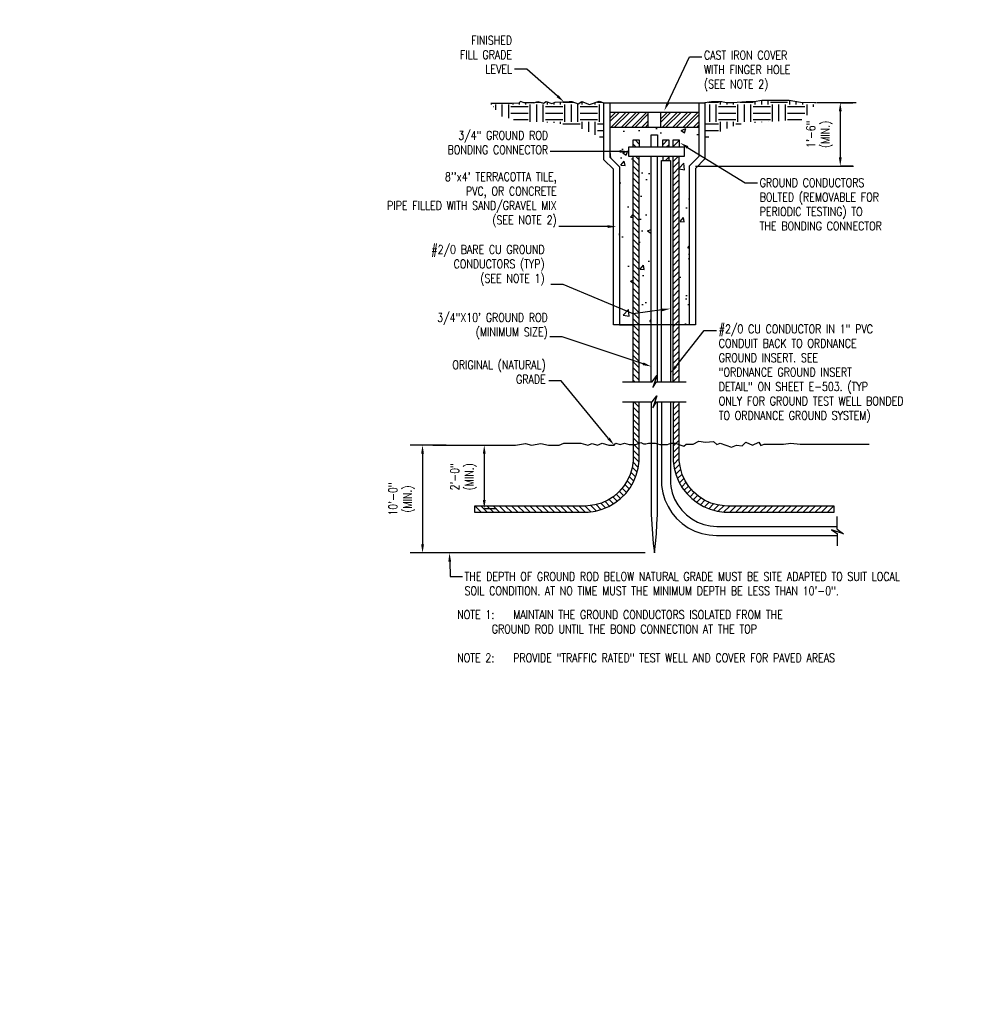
# Model space of a CAD drawing. Header units: inches. Extents: x 0 to 49.1, y 0 to 44.8.
# Tile 2 of 3: x 35.2 to 49.1, y 21.5 to 35.7. Entities that reach past the tile are written whole.
import ezdxf
from ezdxf import colors
from ezdxf.entities.mleader import LeaderData, LeaderLine
from ezdxf.math import Vec2, Vec3

# ---------------------------------------------------------------- set-up
doc = ezdxf.new("R2010")
doc.units = ezdxf.units.IN
doc.header["$MEASUREMENT"] = 0
doc.layers.add('A-WALL-PATT', color=9, linetype='Continuous', true_color=0x808080)
for name, color, linetype in [('E-ANNO-DIMS', 1, 'Continuous'), ('E-ANNO-TEXT', 2, 'Continuous'), ('E-DETL-GRPH', 3, 'Continuous'), ('E-DETL-PATT', 1, 'Continuous')]:
    doc.layers.add(name, color=color, linetype=linetype)
doc.styles.add('Annotative', font='romans.shx', dxfattribs={"width": 0.8, "height": 0.125})
doc.dimstyles.new('Annotative', dxfattribs={"dimscale": 0, "dimtxt": 0.125, "dimasz": 0.125, "dimexe": 0.179688, "dimexo": 0.0625, "dimgap": 0.09, "dimtad": 1, "dimdec": 3, "dimzin": 3, "dimdsep": 46, "dimlunit": 4, "dimtxsty": 'Annotative', "dimcen": 0.09, "dimclrt": 2, "dimazin": 2, "dimtfac": 1, "dimtdec": 3, "dimtmove": 1, "dimatfit": 3, "dimfxl": 1, "dimtfill": 1, "dimfrac": 2, "dimtolj": 1, "dimtzin": 0, "dimarcsym": 0})
pattern_1 = [(45, (-24, 0), (-0.044194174, 0.044194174), [])]
pattern_2 = [(50, (-29, 0), (0.71726, -0.062752), [0.075, -0.825]), (355, (-29, 0), (-0.1387513, 0.752192), [0.06, -0.66]), (100.4514, (-28.9402, -0.0052), (0.578509, 0.68944), [0.06374, -0.701142]), (46.1842, (-29, 0.2), (1.067241, -0.165519), [0.1125, -1.2375]), (96.6356, (-28.9111, 0.1862), (0.934662, 0.974119), [0.09561, -1.051714]), (351.1842, (-29, 0.2), (0.934662, 0.974119), [0.09, -0.99]), (21, (-28.9, 0.15), (0.596907, -0.402619), [0.075, -0.825]), (326, (-28.9, 0.15), (0.243315, 0.72515), [0.06, -0.66]), (71.4514, (-28.85026, 0.11645), (0.8402224, 0.322531), [0.06374, -0.701142]), (37.5, (-29, 0), (0.01215986, 0.33289385), [0, -0.652, 0, -0.67, 0, -0.6625]), (7.5, (-29, 0), (0.2630695, 0.3944117), [0, -0.382, 0, -0.637, 0, -0.2525]), (327.5, (-29.223, 0), (0.5338224, -0.0225549), [0, -0.25, 0, -0.78, 0, -1.035]), (317.5, (-29.323, 0), (0.5831862, 0.100105), [0, -0.325, 0, -0.518, 0, -0.735])]
pattern_3 = [(45, (-24, 0), (-0.07424621, 0.07424621), []), (45, (-23.9505, 0), (-0.07424621, 0.07424621), [])]
pattern_4 = [(135, (-24, 0), (-0.044194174, -0.044194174), [])]
pattern_5 = [(0, (-24, 0), (0.25, 0.25), [0.25, -0.25]), (0, (-24, 0.09375), (0.25, 0.25), [0.25, -0.25]), (0, (-24, 0.1875), (0.25, 0.25), [0.25, -0.25]), (90, (-23.96875, 0.21875), (-0.25, 0.25), [0.25, -0.25]), (90, (-23.875, 0.21875), (-0.25, 0.25), [0.25, -0.25]), (90, (-23.78125, 0.21875), (-0.25, 0.25), [0.25, -0.25])]

# ---------------------------------------------------------------- blocks, each defined once
blk = doc.blocks.new('*D11')
at = {"layer": 'Defpoints', "color": 0, "transparency": 16777216}
for p in [(46.949, 34.494), (46.952, 33.579), (47.011, 33.579)]:
    blk.add_point(p, dxfattribs=at)
at = {"layer": 'E-ANNO-DIMS', "color": 0, "lineweight": -2, "transparency": 16777216}
for p, q in [((47.011, 34.494), (47.191, 34.494)), ((47.011, 34.369), (47.011, 33.704)), ((47.014, 33.579), (47.191, 33.579))]:
    blk.add_line(p, q, dxfattribs=at)
at = {"layer": 'E-ANNO-DIMS', "color": 0, "transparency": 16777216}
for points in [[(46.99, 34.369), (47.032, 34.369), (47.011, 34.494)], [(46.99, 33.704), (47.032, 33.704), (47.011, 33.579)]]:
    blk.add_solid(points, dxfattribs=at)
at = {"layer": 'E-ANNO-DIMS', "color": 2, "lineweight": -3, "transparency": 16777216, "insert": (46.71, 34.036), "char_height": 0.125, "attachment_point": 5, "rotation": 90, "style": 'Annotative', "bg_fill": 3, "box_fill_scale": 1.25, "bg_fill_color": 256, "bg_fill_true_color": 13158600, "bg_fill_transparency": 0}
blk.add_mtext('\\A1;1\'-6"\\P(MIN.)', dxfattribs=at)
blk = doc.blocks.new('*D12')
at = {"layer": 'Defpoints', "color": 0, "transparency": 16777216}
for p in [(41.804, 29.545), (41.807, 28.63), (41.866, 28.63)]:
    blk.add_point(p, dxfattribs=at)
at = {"layer": 'E-ANNO-DIMS', "color": 0, "lineweight": -2, "transparency": 16777216}
for p, q in [((41.866, 29.545), (42.045, 29.545)), ((41.866, 29.42), (41.866, 28.755)), ((41.869, 28.63), (42.045, 28.63))]:
    blk.add_line(p, q, dxfattribs=at)
at = {"layer": 'E-ANNO-DIMS', "color": 0, "transparency": 16777216}
for points in [[(41.845, 29.42), (41.887, 29.42), (41.866, 29.545)], [(41.845, 28.755), (41.887, 28.755), (41.866, 28.63)]]:
    blk.add_solid(points, dxfattribs=at)
at = {"layer": 'E-ANNO-DIMS', "color": 2, "lineweight": -3, "transparency": 16777216, "insert": (41.564, 29.088), "char_height": 0.125, "attachment_point": 5, "rotation": 90, "style": 'Annotative', "bg_fill": 3, "box_fill_scale": 1.25, "bg_fill_color": 256, "bg_fill_true_color": 13158600, "bg_fill_transparency": 0}
blk.add_mtext('\\A1;2\'-0"\\P(MIN.)', dxfattribs=at)
blk = doc.blocks.new('*D13')
at = {"layer": 'Defpoints', "color": 0, "transparency": 16777216}
for p in [(41.377, 29.545), (40.974, 27.987), (41.364, 27.987)]:
    blk.add_point(p, dxfattribs=at)
at = {"layer": 'E-ANNO-DIMS', "color": 0, "lineweight": -2, "transparency": 16777216}
for p, q in [((41.314, 29.545), (40.794, 29.545)), ((40.974, 29.42), (40.974, 28.112)), ((41.301, 27.987), (40.794, 27.987))]:
    blk.add_line(p, q, dxfattribs=at)
at = {"layer": 'E-ANNO-DIMS', "color": 0, "transparency": 16777216}
for points in [[(40.953, 29.42), (40.995, 29.42), (40.974, 29.545)], [(40.953, 28.112), (40.995, 28.112), (40.974, 27.987)]]:
    blk.add_solid(points, dxfattribs=at)
at = {"layer": 'E-ANNO-DIMS', "color": 2, "lineweight": -3, "transparency": 16777216, "insert": (40.672, 28.766), "char_height": 0.125, "attachment_point": 5, "rotation": 90, "style": 'Annotative', "bg_fill": 3, "box_fill_scale": 1.25, "bg_fill_color": 256, "bg_fill_true_color": 13158600, "bg_fill_transparency": 0}
blk.add_mtext('\\A1;10\'-0"\\P(MIN.)', dxfattribs=at)

msp = doc.modelspace()

# ---------------------------------------------------------------- hatches: boundary and pattern name
at = {"layer": 'A-WALL-PATT', "lineweight": -3}
h = msp.add_hatch(dxfattribs=at)
h.set_pattern_fill('EARTH', color=8)
h.set_pattern_definition(pattern_5)
h.paths.add_polyline_path([(43.59637, 34.49043), (43.52469, 34.51377), (43.38804, 34.46876), (43.27637, 34.50877), (43.22302, 34.47711), (43.13136, 34.50877), (43.09138, 34.50877), (42.89136, 34.50045), (42.84137, 34.48044), (42.76246, 34.50838), (42.72303, 34.4871), (42.63802, 34.50877), (42.58302, 34.49043), (42.44304, 34.49043), (42.38971, 34.50877), (42.35904, 34.48044), (41.95969, 34.48044), (42.10471, 34.30046), (42.3097, 34.24377), (42.65304, 34.20543), (42.85804, 34.20543), (43.1997, 34.15377), (43.33304, 34.0921), (43.47303, 34.02878), (43.5747, 33.98046), (43.59637, 33.97756)])
h = msp.add_hatch(dxfattribs=at)
h.set_pattern_fill('EARTH', color=8)
h.set_pattern_definition(pattern_5)
h.paths.add_polyline_path([(46.66969, 34.4921), (46.63637, 34.4921), (46.52583, 34.49485), (46.43471, 34.49711), (46.27303, 34.52543), (45.87636, 34.52543), (45.7647, 34.5071), (45.6497, 34.5071), (45.45969, 34.4921), (45.36302, 34.4921), (45.29971, 34.5071), (45.14804, 34.5071), (45.05304, 34.49043), (45.05304, 33.99516), (45.11469, 34.00044), (45.3897, 34.12712), (45.59303, 34.19211), (45.93637, 34.21544), (46.14136, 34.22877), (46.48303, 34.25211)])
h = msp.add_hatch(dxfattribs=at)
h.set_pattern_fill('AR-CONC', color=8, scale=0.1)
h.set_pattern_definition(pattern_2)
h.paths.add_polyline_path([(44.96471, 34.13544), (43.68303, 34.13544), (43.68303, 33.70544), (43.82137, 33.5671), (43.82137, 31.28378), (44.01638, 31.28378), (44.01638, 33.71546), (43.95637, 33.71546), (43.95637, 33.85377), (44.01802, 33.85377), (44.01802, 33.95545), (44.1047, 33.95545), (44.1047, 33.85377), (44.27971, 33.85377), (44.27971, 34.02711), (44.36803, 34.02711), (44.36803, 33.85377), (44.44637, 33.85377), (44.44637, 33.95545), (44.5347, 33.95545), (44.5347, 33.85377), (44.59637, 33.85377), (44.59637, 33.95545), (44.68303, 33.95545), (44.68303, 33.85377), (44.75471, 33.85377), (44.75471, 33.71546), (44.68469, 33.71546), (44.68469, 31.28378), (44.82804, 31.28378), (44.82804, 33.57879), (44.96471, 33.7171)])
h = msp.add_hatch(dxfattribs=at)
h.set_pattern_fill('AR-CONC', color=8, scale=0.1)
h.set_pattern_definition(pattern_2)
h.paths.add_polyline_path([(44.27971, 33.71546), (44.1047, 33.71546), (44.1047, 31.28378), (44.27971, 31.28378)])
at = {"layer": 'E-DETL-PATT', "lineweight": -3}
h = msp.add_hatch(dxfattribs=at)
h.set_pattern_fill('ANSI32', color=8, scale=0.28)
h.set_pattern_definition(pattern_3)
h.paths.add_polyline_path([(44.23637, 34.35877), (43.68303, 34.35877), (43.68303, 34.13544), (44.23637, 34.13544)])
h = msp.add_hatch(dxfattribs=at)
h.set_pattern_fill('ANSI32', color=8, scale=0.28)
h.set_pattern_definition(pattern_3)
h.paths.add_polyline_path([(44.96471, 34.35877), (44.41137, 34.35877), (44.41137, 34.13544), (44.96471, 34.13544)])
h = msp.add_hatch(dxfattribs=at)
h.set_pattern_fill('ANSI31', color=8, scale=0.5, angle=90)
h.set_pattern_definition(pattern_4)
h.paths.add_polyline_path([(44.1047, 33.95545), (44.01802, 33.95545), (44.01802, 33.85377), (44.1047, 33.85377)])
h = msp.add_hatch(dxfattribs=at)
h.set_pattern_fill('ANSI31', color=8, scale=0.5)
h.set_pattern_definition(pattern_1)
h.paths.add_polyline_path([(44.5347, 33.95545), (44.44637, 33.95545), (44.44637, 33.85377), (44.5347, 33.85377)])
h = msp.add_hatch(dxfattribs=at)
h.set_pattern_fill('ANSI31', color=8, scale=0.5)
h.set_pattern_definition(pattern_1)
h.paths.add_polyline_path([(44.68303, 33.95545), (44.59637, 33.95545), (44.59637, 33.85377), (44.68303, 33.85377)])
h = msp.add_hatch(dxfattribs=at)
h.set_pattern_fill('ANSI31', color=8, scale=0.5, angle=90)
h.set_pattern_definition([(135, (-29, 0), (-0.044194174, -0.044194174), [])])
h.paths.add_polyline_path([(44.01802, 30.46212), (44.1047, 30.46212), (44.1047, 33.71546), (44.01802, 33.71546)])
h = msp.add_hatch(dxfattribs=at)
h.set_pattern_fill('ANSI31', color=8, scale=0.5)
h.set_pattern_definition(pattern_1)
h.paths.add_polyline_path([(44.53636, 33.71546), (44.44637, 33.71546), (44.44637, 33.65877), (44.53636, 33.65877)])
h = msp.add_hatch(dxfattribs=at)
h.set_pattern_fill('ANSI31', color=8, scale=0.5)
h.set_pattern_definition([(45, (-29, 0), (-0.044194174, 0.044194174), [])])
h.paths.add_polyline_path([(44.68469, 33.71546), (44.59637, 33.71546), (44.59637, 30.46212), (44.68469, 30.46212)])
h = msp.add_hatch(dxfattribs=at)
h.set_pattern_fill('ANSI31', color=8, scale=0.5, angle=90)
h.set_pattern_definition(pattern_4)
h.paths.add_polyline_path([(44.1047, 30.17044), (44.01802, 30.17044), (44.01802, 29.36545), (44.01638, 29.31878), (44.00136, 29.21879), (43.9747, 29.1221), (43.93303, 29.03044), (43.87803, 28.94712), (43.81302, 28.87045), (43.73636, 28.80544), (43.65137, 28.75044), (43.55971, 28.70877), (43.4647, 28.68045), (43.3647, 28.6671), (43.31637, 28.66545), (41.72637, 28.66545), (41.72637, 28.5771), (43.31637, 28.5771), (43.36804, 28.57877), (43.47136, 28.59212), (43.57136, 28.61878), (43.66636, 28.65878), (43.75469, 28.71044), (43.83636, 28.77378), (43.90969, 28.84711), (43.97304, 28.92879), (44.0247, 29.01711), (44.06303, 29.11378), (44.08971, 29.21212), (44.10303, 29.31544), (44.1047, 29.36545)])
h = msp.add_hatch(dxfattribs=at)
h.set_pattern_fill('ANSI31', color=8, scale=0.5)
h.set_pattern_definition(pattern_1)
h.paths.add_polyline_path([(44.68303, 30.17044), (44.59637, 30.17044), (44.59637, 29.36545), (44.59804, 29.31544), (44.61136, 29.21212), (44.63804, 29.11378), (44.67635, 29.01711), (44.72803, 28.92879), (44.79138, 28.84711), (44.86471, 28.77378), (44.94636, 28.71044), (45.03471, 28.65878), (45.12971, 28.61878), (45.22969, 28.59212), (45.33303, 28.57877), (45.38469, 28.5771), (46.92137, 28.5771), (46.92137, 28.66545), (45.38469, 28.66545), (45.33637, 28.6671), (45.23636, 28.68045), (45.14136, 28.70877), (45.0497, 28.75044), (44.96471, 28.80544), (44.88802, 28.87045), (44.82303, 28.94712), (44.76804, 29.03044), (44.72637, 29.1221), (44.69971, 29.21879), (44.68469, 29.31878), (44.68303, 29.36545)])

# ---------------------------------------------------------------- linework, layer by layer
at = {"layer": 'E-DETL-GRPH', "lineweight": -3}
for points in [[(42.58302, 34.49043), (42.44304, 34.49043), (42.38971, 34.50877), (42.3647, 34.48545), (42.26302, 34.48044), (41.95969, 34.48044)], [(42.58302, 34.49043), (42.63802, 34.50877), (42.72303, 34.4871), (42.76137, 34.50877), (42.84137, 34.48044), (42.89136, 34.50045), (43.09138, 34.50877), (43.13136, 34.50877), (43.22302, 34.47711), (43.27637, 34.50877), (43.38804, 34.46876), (43.52469, 34.51377), (43.59637, 34.49043)], [(43.68303, 34.49043), (43.68303, 33.70544), (43.82137, 33.5671), (43.82137, 31.28378), (44.01638, 31.28378), (44.01638, 33.71546)], [(44.96471, 34.49043), (44.96471, 33.7171), (44.82804, 33.57879), (44.82804, 31.28378)], [(45.7647, 34.5071), (45.6497, 34.5071), (45.45969, 34.4921), (45.36302, 34.4921), (45.29971, 34.5071), (45.14804, 34.5071), (45.05304, 34.49043)], [(46.66969, 34.4921), (46.63637, 34.4921), (46.43471, 34.49711), (46.27303, 34.52543), (45.87636, 34.52543), (45.76803, 34.50543)], [(47.24137, 34.49377), (46.67637, 34.49377)], [(43.68303, 34.35877), (44.96471, 34.35877)], [(44.23637, 34.13544), (44.23637, 34.35877)], [(44.41137, 34.35877), (44.41137, 34.13544)], [(44.96471, 34.13544), (43.68303, 34.13544)], [(44.27971, 33.85377), (44.27971, 34.02711), (44.36803, 34.02711), (44.36803, 33.85377)], [(44.01802, 33.85377), (44.01802, 33.95545), (44.1047, 33.95545), (44.1047, 33.85377)], [(44.44637, 33.85377), (44.44637, 33.95545), (44.5347, 33.95545), (44.5347, 33.85377)], [(44.59637, 33.85377), (44.59637, 33.95545), (44.68303, 33.95545), (44.68303, 33.85377)], [(44.01802, 30.46212), (44.01802, 33.71546)], [(44.1047, 30.46212), (44.1047, 33.71546)], [(44.27971, 30.46212), (44.27971, 33.71546)], [(44.36803, 30.46212), (44.36803, 33.71546)], [(44.42637, 30.46212), (44.42637, 33.65877), (44.55637, 33.65877), (44.55637, 30.46212)], [(44.44637, 33.71546), (44.44637, 33.65877)], [(44.53636, 33.65877), (44.53636, 33.71546)], [(44.59637, 30.46212), (44.59637, 33.71546)], [(44.68469, 30.46212), (44.68469, 33.71546)], [(44.91637, 33.57879), (47.20303, 33.57879)], [(43.86471, 30.46212), (44.29303, 30.46212), (44.35802, 30.55045), (44.30302, 30.37711), (44.35304, 30.46212), (44.7847, 30.46212)], [(44.01802, 30.17044), (44.01802, 29.36545), (44.01638, 29.31878), (44.00136, 29.21879), (43.9747, 29.1221), (43.93303, 29.03044), (43.87803, 28.94712), (43.81302, 28.87045), (43.73636, 28.80544), (43.65137, 28.75044), (43.55971, 28.70877), (43.4647, 28.68045), (43.3647, 28.6671), (43.31637, 28.66545), (41.72637, 28.66545), (41.72637, 28.5771), (43.31637, 28.5771), (43.36804, 28.57877), (43.47136, 28.59212), (43.57136, 28.61878), (43.66636, 28.65878), (43.75469, 28.71044), (43.83636, 28.77378), (43.90969, 28.84711), (43.97304, 28.92879), (44.0247, 29.01711), (44.06303, 29.11378), (44.08971, 29.21212), (44.10303, 29.31544), (44.1047, 29.36545), (44.1047, 30.17044)], [(43.86471, 30.17044), (44.29303, 30.17044), (44.35802, 30.25877), (44.30135, 30.08546), (44.35304, 30.17044), (44.7847, 30.17044)], [(44.27971, 30.17044), (44.27971, 28.54545), (44.28636, 28.40546), (44.29637, 28.26545), (44.30803, 28.12544), (44.32469, 27.98712), (44.33969, 28.12544), (44.35304, 28.26545), (44.36136, 28.40546), (44.36803, 28.54545), (44.36803, 30.17044)], [(44.42637, 30.17044), (44.42637, 29.01211), (44.42971, 28.96378), (44.44637, 28.8571), (44.47636, 28.75545), (44.52137, 28.65711), (44.57804, 28.56712), (44.64636, 28.48377), (44.72637, 28.41211), (44.81469, 28.35046), (44.90969, 28.30212), (45.01137, 28.26712), (45.11636, 28.24712), (45.22304, 28.23877), (45.27303, 28.24044), (46.96802, 28.24044)], [(44.55637, 30.17044), (44.55637, 28.99377), (44.56137, 28.94879), (44.58304, 28.85546), (44.61637, 28.76544), (44.66302, 28.68212), (44.72136, 28.60545), (44.78804, 28.5371), (44.86471, 28.47879), (44.94969, 28.43378), (45.03969, 28.39878), (45.13302, 28.37711), (45.22804, 28.36879), (45.2747, 28.37044), (46.96802, 28.37044)], [(44.59637, 30.17044), (44.59637, 29.36545), (44.59804, 29.31544), (44.61136, 29.21212), (44.63804, 29.11378), (44.67635, 29.01711), (44.72803, 28.92879), (44.79138, 28.84711), (44.86471, 28.77378), (44.94636, 28.71044), (45.03471, 28.65878), (45.12971, 28.61878), (45.22969, 28.59212), (45.33303, 28.57877), (45.38469, 28.5771), (46.92137, 28.5771), (46.92137, 28.66545), (45.38469, 28.66545), (45.33637, 28.6671), (45.23636, 28.68045), (45.14136, 28.70877), (45.0497, 28.75044), (44.96471, 28.80544), (44.88802, 28.87045), (44.82303, 28.94712), (44.76804, 29.03044), (44.72637, 29.1221), (44.69971, 29.21879), (44.68469, 29.31878), (44.68303, 29.36545), (44.68303, 30.17044)], [(41.12471, 29.54544), (42.31969, 29.54544), (42.4597, 29.57045), (42.54803, 29.54544), (42.68303, 29.56878), (42.79636, 29.54544), (42.94636, 29.54544), (43.01471, 29.57212), (43.26305, 29.57212), (43.3647, 29.54377), (43.42303, 29.56711), (43.50304, 29.54544), (43.56969, 29.57212), (43.66636, 29.54544), (43.74303, 29.54544), (43.76971, 29.57212), (43.83138, 29.55546), (43.8947, 29.57212), (43.96135, 29.55379), (44.05802, 29.55379), (44.12637, 29.58211), (44.16804, 29.56211), (44.1997, 29.56211), (44.2397, 29.57212), (44.33471, 29.57212), (44.40303, 29.55379), (44.51469, 29.55379), (44.56304, 29.57212), (44.63136, 29.57212), (44.69304, 29.55045), (44.75137, 29.52878), (44.78303, 29.56044), (44.88635, 29.56044), (44.96803, 29.60211), (45.06136, 29.58711), (45.1797, 29.5971), (45.22635, 29.55379), (45.27637, 29.57379), (45.43969, 29.51378), (45.51138, 29.54377), (45.5947, 29.53543), (45.64803, 29.58878), (45.74136, 29.54544), (45.83469, 29.59045), (45.86304, 29.54044), (45.91136, 29.55877), (46.04136, 29.55877), (46.18971, 29.55877), (46.2947, 29.57212), (46.4297, 29.56044), (47.4297, 29.56044)], [(46.96802, 28.33044), (46.96802, 28.51379)], [(46.96802, 28.33044), (47.05637, 28.26545), (46.88303, 28.32045), (46.96802, 28.26879), (46.96802, 28.08878)], [(44.19303, 27.98712), (41.12471, 27.98712)]]:
    msp.add_lwpolyline(points, dxfattribs=at)
for points in [[(44.91637, 33.54379), (44.91637, 31.28378), (43.73304, 31.28378), (43.73304, 33.53211), (43.59637, 33.66878), (43.59637, 34.49043), (45.05304, 34.49043), (45.05304, 33.68044)], [(44.75471, 33.85377), (44.75471, 33.71546), (43.95637, 33.71546), (43.95637, 33.85377)]]:
    msp.add_lwpolyline(points, close=True, dxfattribs=at)

# ---------------------------------------------------------------- texts
at = {"layer": 'E-ANNO-TEXT', "lineweight": -3, "insert": (41.47471, 27.15897), "char_height": 0.125, "width": 6.3793571, "attachment_point": 1, "style": 'Annotative'}
msp.add_mtext('NOTE 1:    MAINTAIN THE GROUND CONDUCTORS ISOLATED FROM THE           ^I^IGROUND ROD UNTIL THE BOND CONNECTION AT THE TOP \\P\\PNOTE 2:    PROVIDE "TRAFFIC RATED" TEST WELL AND COVER FOR PAVED AREAS', dxfattribs=at)

# ---------------------------------------------------------------- leaders
at = {"layer": 'E-ANNO-TEXT', "lineweight": -3}
ml = msp.add_multileader_mtext('Standard', dxfattribs=at)
ml.set_content('FINISHED\\P FILL GRADE\\P LEVEL', color=256, style='Annotative')
ml.set_leader_properties(color=1, linetype='ByLayer', lineweight=-1)
ml.build(insert=Vec2(0, 0))
ml.multileader.update_dxf_attribs({"text_right_attachment_type": 3, "dogleg_length": 0.17821, "arrow_head_size": 0.125})
ctx = ml.context
ctx.base_point, ctx.char_height, ctx.arrow_head_size, ctx.landing_gap_size, ctx.plane_origin = Vec3(41.28471, 35.39545), 0.125, 0.125, 0.03125, Vec3(42.59804, 34.97879)
ctx.right_attachment, ctx.text_align_type = 3, 2
notes = []
notes.append((ctx, [(0, (1, 1, 0), (42.48054, 34.97879), (-1, 0), 0.17821, [(0, [(43.01789, 34.50571)], 0, [])])]))
ctx.mtext.insert, ctx.mtext.alignment, ctx.mtext.flow_direction = Vec3(42.26834, 35.45795), 3, 5
ml = msp.add_multileader_mtext('Standard', dxfattribs=at)
ml.set_content('CAST IRON COVER \\PWITH FINGER HOLE\\P(SEE NOTE 2)', color=256, style='Annotative')
ml.set_leader_properties(color=1, linetype='ByLayer', lineweight=-1)
ml.build(insert=Vec2(0, 0))
ml.multileader.update_dxf_attribs({"text_right_attachment_type": 3, "dogleg_length": 0.17861, "arrow_head_size": 0.125})
ctx = ml.context
ctx.base_point, ctx.char_height, ctx.arrow_head_size, ctx.landing_gap_size, ctx.plane_origin = Vec3(45.00996, 35.15878), 0.125, 0.125, 0.03125, Vec3(44.83136, 35.15878)
ctx.right_attachment = 3
notes.append((ctx, [(0, (1, 1, 0), (44.83136, 35.15878), (1, 0), 0.17861, [(0, [(44.46703, 34.37681)], 0, [])])]))
ctx.mtext.insert, ctx.mtext.flow_direction = Vec3(45.04121, 35.24211), 5
ml = msp.add_multileader_mtext('Standard', dxfattribs=at)
ml.set_content('3/4" GROUND ROD \\PBONDING CONNECTOR', color=256, style='Annotative')
ml.set_leader_properties(color=1, linetype='ByLayer', lineweight=-1)
ml.build(insert=Vec2(0, 0))
ml.multileader.update_dxf_attribs({"text_right_attachment_type": 3, "dogleg_length": 0.17821, "arrow_head_size": 0.125})
ctx = ml.context
ctx.base_point, ctx.char_height, ctx.arrow_head_size, ctx.landing_gap_size, ctx.plane_origin = Vec3(41.1529, 34.02181), 0.125, 0.125, 0.03125, Vec3(43.11587, 33.78966)
ctx.right_attachment, ctx.text_align_type = 3, 2
notes.append((ctx, [(0, (1, 1, 0), (42.99837, 33.78966), (-1, 0), 0.17821, [(0, [(43.94754, 33.78966)], 0, [])])]))
ctx.mtext.insert, ctx.mtext.alignment, ctx.mtext.flow_direction = Vec3(42.78891, 34.08431), 3, 5
ml = msp.add_multileader_mtext('Standard', dxfattribs=at)
ml.set_content('GROUND CONDUCTORS \\PBOLTED (REMOVABLE FOR \\PPERIODIC TESTING) TO \\PTHE BONDING CONNECTOR', color=256, style='Annotative')
ml.set_leader_properties(color=1, linetype='ByLayer', lineweight=-1)
ml.build(insert=Vec2(0, 0))
ml.multileader.update_dxf_attribs({"text_right_attachment_type": 3, "dogleg_length": 0.17861, "arrow_head_size": 0.125})
ctx = ml.context
ctx.base_point, ctx.char_height, ctx.arrow_head_size, ctx.landing_gap_size, ctx.plane_origin = Vec3(45.81498, 33.3371), 0.125, 0.125, 0.03125, Vec3(45.63637, 33.3371)
ctx.right_attachment = 3
notes.append((ctx, [(0, (1, 1, 0), (45.63637, 33.3371), (1, 0), 0.17861, [(0, [(44.69804, 33.91378)], 0, [])])]))
ctx.mtext.insert, ctx.mtext.flow_direction = Vec3(45.84623, 33.3996), 5
ml = msp.add_multileader_mtext('Standard', dxfattribs=at)
ml.set_content("8''x4' TERRACOTTA TILE, \\PPVC, OR CONCRETE \\PPIPE FILLED WITH SAND/GRAVEL MIX \\P(SEE NOTE 2)", color=256, style='Annotative')
ml.set_leader_properties(color=1, linetype='ByLayer', lineweight=-1)
ml.build(insert=Vec2(0, 0))
ml.multileader.update_dxf_attribs({"text_right_attachment_type": 3, "dogleg_length": 0.17821, "arrow_head_size": 0.125})
ctx = ml.context
ctx.base_point, ctx.char_height, ctx.arrow_head_size, ctx.landing_gap_size, ctx.plane_origin = Vec3(40.09578, 33.40354), 0.125, 0.125, 0.03125, Vec3(43.23971, 32.70712)
ctx.right_attachment, ctx.text_align_type = 3, 2
notes.append((ctx, [(0, (1, 1, 0), (43.12221, 32.70712), (-1, 0), 0.17821, [(0, [(43.77456, 32.70312)], 0, [])])]))
ctx.mtext.insert, ctx.mtext.alignment, ctx.mtext.flow_direction = Vec3(42.91275, 33.48688), 3, 5
ml = msp.add_multileader_mtext('Standard', dxfattribs=at)
ml.set_content('#2/0 BARE CU GROUND \\PCONDUCTORS (TYP)\\P (SEE NOTE 1)', color=256, style='Annotative')
ml.set_leader_properties(color=1, linetype='ByLayer', lineweight=-1)
ml.build(insert=Vec2(0, 0))
ml.multileader.update_dxf_attribs({"text_right_attachment_type": 3, "dogleg_length": 0.17821, "arrow_head_size": 0.125})
ctx = ml.context
ctx.base_point, ctx.char_height, ctx.arrow_head_size, ctx.landing_gap_size, ctx.plane_origin = Vec3(40.84577, 32.35109), 0.125, 0.125, 0.03125, Vec3(43.12304, 31.86544)
ctx.right_attachment, ctx.text_align_type = 3, 2
notes.append((ctx, [(0, (1, 1, 0), (43.00554, 31.86544), (-1, 0), 0.17821, [(1, [(44.55637, 31.51675), (44.01638, 31.44273)], 0, [])])]))
ctx.mtext.insert, ctx.mtext.alignment, ctx.mtext.flow_direction = Vec3(42.73893, 32.43443), 3, 5
ml = msp.add_multileader_mtext('Standard', dxfattribs=at)
ml.set_content('3/4"X10\' GROUND ROD\\P (MINIMUM SIZE)', color=256, style='Annotative')
ml.set_leader_properties(color=1, linetype='ByLayer', lineweight=-1)
ml.build(insert=Vec2(0, 0))
ml.multileader.update_dxf_attribs({"text_right_attachment_type": 3, "dogleg_length": 0.17821, "arrow_head_size": 0.125})
ctx = ml.context
ctx.base_point, ctx.char_height, ctx.arrow_head_size, ctx.landing_gap_size, ctx.plane_origin = Vec3(40.96743, 31.36806), 0.125, 0.125, 0.03125, Vec3(43.11136, 31.11211)
ctx.right_attachment, ctx.text_align_type = 3, 2
notes.append((ctx, [(0, (1, 1, 0), (42.99386, 31.11211), (-1, 0), 0.17821, [(0, [(44.27971, 30.68176)], 0, [])])]))
ctx.mtext.insert, ctx.mtext.alignment, ctx.mtext.flow_direction = Vec3(42.7844, 31.45139), 3, 5
ml = msp.add_multileader_mtext('Standard', dxfattribs=at)
ml.set_content('#2/0 CU CONDUCTOR IN 1" PVC \\PCONDUIT BACK TO ORDNANCE \\PGROUND INSERT. SEE \\P"ORDNANCE GROUND INSERT \\PDETAIL" ON SHEET E-503. (TYP \\PONLY FOR GROUND TEST WELL BONDED \\PTO ORDNANCE GROUND SYSTEM)', color=256, style='Annotative')
ml.set_leader_properties(color=1, linetype='ByLayer', lineweight=-1)
ml.build(insert=Vec2(0, 0))
ml.multileader.update_dxf_attribs({"text_right_attachment_type": 3, "dogleg_length": 0.17861, "arrow_head_size": 0.125})
ctx = ml.context
ctx.base_point, ctx.char_height, ctx.arrow_head_size, ctx.landing_gap_size, ctx.plane_origin = Vec3(45.2233, 31.20377), 0.125, 0.125, 0.03125, Vec3(45.0447, 31.20377)
ctx.right_attachment = 3
notes.append((ctx, [(0, (1, 1, 0), (45.0447, 31.20377), (1, 0), 0.17861, [(0, [(44.55637, 30.5826)], 0, [])])]))
ctx.mtext.insert, ctx.mtext.flow_direction = Vec3(45.25455, 31.2871), 5
ml = msp.add_multileader_mtext('Standard', dxfattribs=at)
ml.set_content('ORIGINAL (NATURAL) \\PGRADE', color=256, style='Annotative')
ml.set_leader_properties(color=1, linetype='ByLayer', lineweight=-1)
ml.build(insert=Vec2(0, 0))
ml.multileader.update_dxf_attribs({"text_right_attachment_type": 3, "dogleg_length": 0.17821, "arrow_head_size": 0.125})
ctx = ml.context
ctx.base_point, ctx.char_height, ctx.arrow_head_size, ctx.landing_gap_size, ctx.plane_origin = Vec3(41.23293, 30.70536), 0.125, 0.125, 0.03125, Vec3(43.09469, 30.47378)
ctx.right_attachment, ctx.text_align_type = 3, 2
notes.append((ctx, [(0, (1, 1, 0), (42.97719, 30.47378), (-1, 0), 0.17821, [(0, [(43.74303, 29.54544)], 0, [])])]))
ctx.mtext.insert, ctx.mtext.alignment, ctx.mtext.flow_direction = Vec3(42.75466, 30.76786), 3, 5
ml = msp.add_multileader_mtext('Standard', dxfattribs=at)
ml.set_content('THE DEPTH OF GROUND ROD BELOW NATURAL GRADE MUST BE SITE ADAPTED TO SUIT LOCAL \\PSOIL CONDITION. AT NO TIME MUST THE MINIMUM DEPTH BE LESS THAN 10\'-0".', color=256, style='Annotative')
ml.set_leader_properties(color=1, linetype='ByLayer', lineweight=-1)
ml.build(insert=Vec2(0, 0))
ml.multileader.update_dxf_attribs({"text_right_attachment_type": 3, "dogleg_length": 0.17861, "arrow_head_size": 0.125})
ctx = ml.context
ctx.base_point, ctx.char_height, ctx.arrow_head_size, ctx.landing_gap_size, ctx.plane_origin = Vec3(41.5501, 27.64741), 0.125, 0.125, 0.03125, Vec3(41.59638, 27.56211)
ctx.right_attachment = 3
notes.append((ctx, [(0, (1, 1, 0), (41.37149, 27.64741), (1, 0), 0.17861, [(0, [(41.36394, 27.98712)], 0, [])])]))
ctx.mtext.insert, ctx.mtext.flow_direction = Vec3(41.58135, 27.70991), 5
for ctx, leaders in notes:
    for number, flags, end, landing, length, lines in leaders:
        leader = LeaderData()
        leader.index, (leader.has_last_leader_line, leader.has_dogleg_vector, leader.attachment_direction) = number, flags
        leader.last_leader_point, leader.dogleg_vector, leader.dogleg_length = Vec3(end), Vec3(landing), length
        for number, points, colour, breaks in lines:
            line = LeaderLine()
            line.index, line.vertices, line.color, line.breaks = number, Vec3.list(points), colors.encode_raw_color(colour), breaks
            leader.lines.append(line)
        ctx.leaders.append(leader)

# ---------------------------------------------------------------- next in the draw order: dimensions: what is measured, and where the dimension line sits
at = {"layer": 'E-ANNO-DIMS', "lineweight": -3}
for base, p1, p2, text, picture, middle in [((47.01085, 33.57879), (46.94891, 34.49377), (46.95191, 33.57879), '1\'-6"\\P(MIN.)', '*D11', (46.70954, 34.03628)), ((41.86567, 28.63046), (41.80373, 29.54544), (41.80673, 28.63046), '2\'-0"\\P(MIN.)', '*D12', (41.56436, 29.08795))]:
    dim = msp.add_linear_dim(base=base, p1=p1, p2=p2, angle=90, text=text, dimstyle='Annotative', override={"dimpost": '\\X'}, dxfattribs=at)
    dim.commit()
    dim.dimension.update_dxf_attribs({"geometry": picture, "text_midpoint": middle})

# ---------------------------------------------------------------- next in the draw order: dimensions: what is measured, and where the dimension line sits
dim = msp.add_linear_dim(base=(40.97369, 27.98712), p1=(41.37657, 29.54544), p2=(41.36394, 27.98712), angle=90, text='10\'-0"\\P(MIN.)', dimstyle='Annotative', override={"dimpost": '\\X'}, dxfattribs=at)
dim.commit()
dim.dimension.update_dxf_attribs({"geometry": '*D13', "text_midpoint": (40.67239, 28.76628)})

# ---------------------------------------------------------------- next in the draw order: leaders
at = {"layer": 'E-ANNO-TEXT', "lineweight": -3}
ml = msp.add_multileader_mtext('Standard', dxfattribs=at)
ml.set_content('℄', color=256, style='Annotative')
ml.set_leader_properties(color=1, linetype='ByLayer', lineweight=-1)
ml.build(insert=Vec2(0, 0))
ml.multileader.update_dxf_attribs({"text_right_attachment_type": 3, "dogleg_length": 0.17861, "arrow_head_size": 0.125})
ctx = ml.context
ctx.base_point, ctx.char_height, ctx.arrow_head_size, ctx.landing_gap_size, ctx.plane_origin = Vec3(43.16006, 44.14979), 0.125, 0.125, 0.03125, Vec3(42.98145, 44.14086)
ctx.right_attachment = 3
notes = []
notes.append((ctx, [(0, (0, 0, 0), (0, 0), (1, 0), 1, [])]))
ctx.mtext.insert, ctx.mtext.flow_direction = Vec3(43.19131, 44.22419), 5
ml = msp.add_multileader_mtext('Standard', dxfattribs=at)
ml.set_content('℄', color=256, style='Annotative')
ml.set_leader_properties(color=1, linetype='ByLayer', lineweight=-1)
ml.build(insert=Vec2(0, 0))
ml.multileader.update_dxf_attribs({"text_right_attachment_type": 3, "dogleg_length": 0.17861, "arrow_head_size": 0.125})
ctx = ml.context
ctx.base_point, ctx.char_height, ctx.arrow_head_size, ctx.landing_gap_size, ctx.plane_origin = Vec3(46.99188, 41.93749), 0.125, 0.125, 0.03125, Vec3(46.81327, 41.92856)
ctx.right_attachment = 3
notes.append((ctx, [(0, (0, 0, 0), (0, 0), (1, 0), 1, [])]))
ctx.mtext.insert, ctx.mtext.flow_direction = Vec3(47.02313, 42.01189), 5
for ctx, leaders in notes:
    for number, flags, end, landing, length, lines in leaders:
        leader = LeaderData()
        leader.index, (leader.has_last_leader_line, leader.has_dogleg_vector, leader.attachment_direction) = number, flags
        leader.last_leader_point, leader.dogleg_vector, leader.dogleg_length = Vec3(end), Vec3(landing), length
        for number, points, colour, breaks in lines:
            line = LeaderLine()
            line.index, line.vertices, line.color, line.breaks = number, Vec3.list(points), colors.encode_raw_color(colour), breaks
            leader.lines.append(line)
        ctx.leaders.append(leader)

doc.saveas('drawing.dxf')
